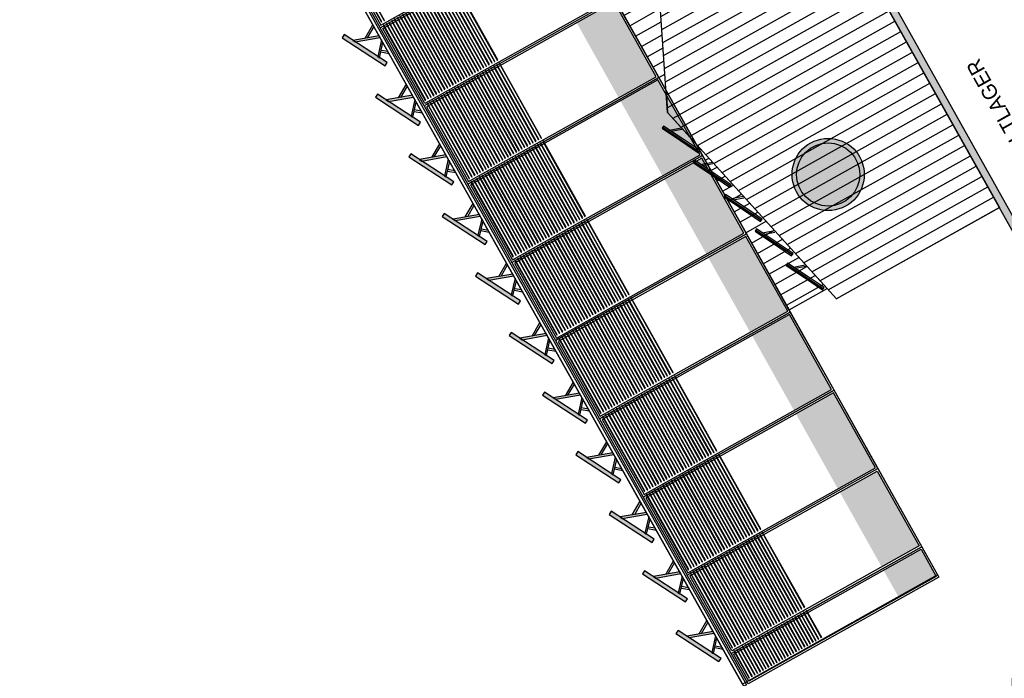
# Model space of a CAD drawing. Header units: metres. Extents: x -141 to 670, y -272 to 642.
# Tile 26 of 34: x 475 to 501, y 334 to 351. Entities that reach past the tile are written whole.
import ezdxf

# ---------------------------------------------------------------- set-up
doc = ezdxf.new("R2010")
doc.units = ezdxf.units.M
doc.header["$LTSCALE"] = 0.05
for name, color, linetype in [('_Text', 251, 'Continuous'), ('A_Fassade', 4, 'Continuous'), ('L_Building', 7, 'Continuous'), ('L_Furniture', 253, 'Continuous'), ('Line 0.05', 9, 'Continuous'), ('Line 0.10', 1, 'Continuous'), ('Line 0.15', 8, 'Continuous'), ('Linie 0.05', 9, 'Continuous'), ('Linie 0.25', 2, 'Continuous')]:
    doc.layers.add(name, color=color, linetype=linetype)
doc.layers.add('F_Gebäude', color=251, linetype='Continuous', transparency=0.5)
doc.layers.add('H_Hatch', color=7, linetype='Continuous', true_color=0x919191)
doc.styles.add('Wettbewerb 1', font='QUAYBK_EURO.ttf')
pattern_1 = [(90, (-207.01058, 279.5817), (-0.3175, 2e-14), [])]

# ---------------------------------------------------------------- blocks, each defined once
blk = doc.blocks.new('alte Schlosserei')
at = {"layer": 'Line 0.15'}
for points in [[(-2.065, -0.901), (0, 0), (2.063, -0.901)], [(-5.538, -3.409), (-5.537, -7.212), (5.54, -7.21), (5.54, -3.406)]]:
    blk.add_lwpolyline(points, dxfattribs=at)
blk.add_lwpolyline([(-5.538, -3.168), (-5.538, -3.409), (-6.177, -3.409), (-2.065, -0.901), (2.063, -0.901), (6.179, -3.406), (5.54, -3.406), (5.539, -3.165), (2.021, -0.99), (-2.021, -0.991)], close=True, dxfattribs=at)
at = {"layer": 'Linie 0.05'}
for points in [[(-2.305, -1.536), (-1.531, -1.535), (-1.531, -2.728), (-2.305, -2.729)], [(-1.354, -1.535), (-0.58, -1.535), (-0.58, -2.728), (-1.354, -2.728)], [(1.355, -1.535), (0.581, -1.535), (0.581, -2.728), (1.355, -2.728)], [(2.306, -1.534), (1.532, -1.535), (1.532, -2.728), (2.306, -2.727)], [(-4.49, -4.108), (-3.415, -4.108), (-3.414, -6.458), (-4.49, -6.458)], [(-3.073, -4.108), (-1.997, -4.108), (-1.997, -6.457), (-3.072, -6.458)], [(-1.655, -4.108), (-0.58, -4.107), (-0.579, -6.457), (-1.655, -6.457)], [(1.657, -4.107), (0.582, -4.107), (0.582, -6.457), (1.658, -6.457)], [(3.075, -4.106), (1.999, -4.107), (2, -6.457), (3.075, -6.456)], [(4.492, -4.106), (3.417, -4.106), (3.417, -6.456), (4.493, -6.456)]]:
    blk.add_lwpolyline(points, close=True, dxfattribs=at)
blk = doc.blocks.new('*U211')
at = {"layer": 'Line 0.05'}
for points in [[(0, 0), (2.4, 0), (2.4, 5.85), (0, 5.85)], [(0.05, 0.05), (2.35, 0.05), (2.35, 5.8), (0.05, 5.8)]]:
    blk.add_lwpolyline(points, close=True, dxfattribs=at)
blk = doc.blocks.new('*U205')
at = {"layer": 'Line 0.05'}
for points in [[(0, 0), (2.4, 0), (2.4, 5.85), (0, 5.85)], [(0.05, 0.05), (2.35, 0.05), (2.35, 5.8), (0.05, 5.8)]]:
    blk.add_lwpolyline(points, close=True, dxfattribs=at)
blk = doc.blocks.new('*U204')
at = {"layer": 'Line 0.05'}
for points in [[(0, 0), (0.931, 0), (0.931, 5.85), (0, 5.85)], [(0.05, 0.05), (0.881, 0.05), (0.881, 5.8), (0.05, 5.8)]]:
    blk.add_lwpolyline(points, close=True, dxfattribs=at)
blk = doc.blocks.new('*U210')
at = {"layer": 'Line 0.05'}
for points in [[(0, 0), (2.4, 0), (2.4, 5.85), (0, 5.85)], [(0.05, 0.05), (2.35, 0.05), (2.35, 5.8), (0.05, 5.8)]]:
    blk.add_lwpolyline(points, close=True, dxfattribs=at)
blk = doc.blocks.new('*U209')
at = {"layer": 'Line 0.05'}
for points in [[(0, 0), (2.4, 0), (2.4, 5.85), (0, 5.85)], [(0.05, 0.05), (2.35, 0.05), (2.35, 5.8), (0.05, 5.8)]]:
    blk.add_lwpolyline(points, close=True, dxfattribs=at)
blk = doc.blocks.new('*U208')
at = {"layer": 'Line 0.05'}
for points in [[(0, 0), (2.4, 0), (2.4, 5.85), (0, 5.85)], [(0.05, 0.05), (2.35, 0.05), (2.35, 5.8), (0.05, 5.8)]]:
    blk.add_lwpolyline(points, close=True, dxfattribs=at)
blk = doc.blocks.new('*U207')
at = {"layer": 'Line 0.05'}
for points in [[(0, 0), (2.4, 0), (2.4, 5.85), (0, 5.85)], [(0.05, 0.05), (2.35, 0.05), (2.35, 5.8), (0.05, 5.8)]]:
    blk.add_lwpolyline(points, close=True, dxfattribs=at)
blk = doc.blocks.new('*U206')
at = {"layer": 'Line 0.05'}
for points in [[(0, 0), (2.4, 0), (2.4, 5.85), (0, 5.85)], [(0.05, 0.05), (2.35, 0.05), (2.35, 5.8), (0.05, 5.8)]]:
    blk.add_lwpolyline(points, close=True, dxfattribs=at)
blk = doc.blocks.new('*U213')
at = {"layer": 'Line 0.05'}
for points in [[(0, 0), (2.4, 0), (2.4, 5.85), (0, 5.85)], [(0.05, 0.05), (2.35, 0.05), (2.35, 5.8), (0.05, 5.8)]]:
    blk.add_lwpolyline(points, close=True, dxfattribs=at)
blk = doc.blocks.new('*U212')
at = {"layer": 'Line 0.05'}
for points in [[(0, 0), (2.4, 0), (2.4, 5.85), (0, 5.85)], [(0.05, 0.05), (2.35, 0.05), (2.35, 5.8), (0.05, 5.8)]]:
    blk.add_lwpolyline(points, close=True, dxfattribs=at)
blk = doc.blocks.new('PV_ELEV')
at = {"layer": 'F_Gebäude', "true_color": 0xffffff, "transparency": 33554687}
h = blk.add_hatch(color=7, dxfattribs=at)
h.dxf.hatch_style = 1
h.paths.add_polyline_path([(-0.1, 0.893), (1.117, 0.256), (1.07, 0.167), (-0.147, 0.805)])
h = blk.add_hatch(color=7, dxfattribs=at)
h.dxf.hatch_style = 1
h.paths.add_polyline_path([(0.167, 0.641), (0.391, 0), (0.339, 0), (0.102, 0.675)])
h = blk.add_hatch(color=7, dxfattribs=at)
h.dxf.hatch_style = 1
h.paths.add_polyline_path([(0.854, 0.281), (0.544, 0), (0.469, 0), (0.806, 0.306)])
at = {"layer": 'Line 0.05', "transparency": 16777216}
for points in [[(-0.1, 0.893), (1.117, 0.256), (1.07, 0.167), (-0.147, 0.805)], [(0.167, 0.641), (0.391, 0), (0.339, 0), (0.102, 0.675)], [(0.854, 0.281), (0.544, 0), (0.469, 0), (0.806, 0.306)]]:
    blk.add_lwpolyline(points, close=True, dxfattribs=at)
for points in [[(0.212, 0.36), (0, 0)], [(0.234, 0.298), (0.058, 0)], [(0.699, 0.14), (0.816, 0)], [(0.737, 0.173), (0.881, 0)]]:
    blk.add_lwpolyline(points, dxfattribs=at)
blk = doc.blocks.new('PV')
at = {"layer": 'F_Gebäude', "true_color": 0xffffff, "transparency": 33554687}
h = blk.add_hatch(color=7, dxfattribs=at)
h.dxf.hatch_style = 1
h.paths.add_polyline_path([(-0.557, -0.363), (0.033, -0.065), (0, 0), (-0.525, -0.266), (-1.051, -0.531), (-1.018, -0.596)])
at = {"layer": 'L_Furniture'}
for p, q in [((0.016, -0.032), (-1.034, -0.564)), ((-0.189, -0.177), (-0.278, -0.447)), ((-0.139, -0.151), (-0.239, -0.455))]:
    blk.add_line(p, q, dxfattribs=at)
blk.add_lwpolyline([(-0.557, -0.363), (0.033, -0.065), (0, 0), (-0.525, -0.266), (-1.051, -0.531), (-1.018, -0.596)], close=True, dxfattribs=at)
blk = doc.blocks.new('NORD OST FASSADE')
at = {"layer": 'F_Gebäude', "true_color": 0xffffff, "transparency": 33554687}
h = blk.add_hatch(color=7, dxfattribs=at)
edge = h.paths.add_edge_path()
edge.add_arc((-27.085, -3.985), 0.966, 0, 360)
at = {"layer": 'H_Hatch', "true_color": 0xc7c8ca}
h = blk.add_hatch(dxfattribs=at)
h.set_pattern_fill('ANSI31', color=9, scale=0.1, angle=-74.2604, style=0)
h.set_pattern_definition([(90, (-37.3361, 279.5817), (-0.3175, 2e-14), [])])
h.paths.add_polyline_path([(-30.1, -7.55), (-30.1, -2.551), (-23.535, -1.051), (-20.35, -2.551), (-20.335, -7.551)])
at = {"layer": 'H_Hatch', "true_color": 0xc7c8ca, "transparency": 33554559}
h = blk.add_hatch(dxfattribs=at)
h.set_pattern_fill('ANSI31', color=9, scale=0.1, angle=-74.2604, style=0)
h.set_pattern_definition(pattern_1)
h.paths.add_polyline_path([(-24.625, -1.3), (-29.734, -1.3), (-29.734, -2.467)])
h = blk.add_hatch(dxfattribs=at)
h.set_pattern_fill('ANSI31', color=9, scale=0.1, angle=-74.2604, style=0)
h.set_pattern_definition(pattern_1)
h.paths.add_polyline_path([(-2.416, -1.3), (-23.006, -1.3), (-20.35, -2.551), (-20.35, -7.551), (-2.416, -7.551)])
h.paths.add_polyline_path([(-2.685, -3.266), (-17.085, -3.266), (-17.085, -1.966), (-2.685, -1.966)], flags=16)
h.paths.add_polyline_path([(-12.285, -4.951), (-12.285, -6.251), (-17.085, -6.251), (-17.085, -4.951)], flags=16)
at = {"layer": 'L_Building', "color": 251}
blk.add_lwpolyline([(-30.1, -7.551), (-30.1, -2.551), (-23.535, -1.051), (-20.35, -2.551), (-20.35, -7.551)], close=True, dxfattribs=at)
at = {"layer": 'L_Furniture'}
for radius in [0.966, 0.845]:
    blk.add_circle((-27.085, -3.985), radius, dxfattribs=at)
at = {"layer": 'Line 0.10'}
blk.add_lwpolyline([(0, 4.6), (-37.933, 4.6), (-37.933, 4.68), (0, 4.68)], close=True, dxfattribs=at)
at = {"layer": 'Linie 0.25'}
blk.add_lwpolyline([(0, 0), (-2.416, 0), (-2.416, -1.3), (-23.006, -1.3), (-23.535, -1.051), (-24.625, -1.3), (-37.866, -1.3), (-37.866, 4.68), (0, 4.68)], close=True, dxfattribs=at)
at = {"layer": 'Linie 0.25', "transparency": 33554508}
blk.add_lwpolyline([(-2.416, -1.3), (-29.734, -1.3), (-29.734, -2.467), (-23.535, -1.051), (-20.35, -2.551), (-20.35, -7.551), (-2.416, -7.551)], close=True, dxfattribs=at)
at = {"transparency": 16777216, "xscale": -0.9999999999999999, "rotation": 3.565401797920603e-12}
for p in [(-35.915, 4.68), (-34.087, 4.68), (-32.259, 4.68), (-30.431, 4.68), (-28.603, 4.68), (-26.774, 4.68), (-24.946, 4.68), (-23.118, 4.68), (-21.29, 4.68), (-19.462, 4.68), (-17.634, 4.68)]:
    blk.add_blockref('PV_ELEV', p, dxfattribs=at)
for p in [(-23.834, -0.713), (-25.041, -0.989), (-26.245, -1.264), (-27.453, -1.539), (-28.657, -1.815)]:
    blk.add_blockref('PV', p)
at = {"layer": 'Line 0.05', "transparency": 16777216, "xscale": -1, "rotation": 179.9999991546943}
for name, p in [('*U204', (-37.933, 4.55)), ('*U205', (-37.001, 4.55)), ('*U213', (-20.201, 4.55))]:
    blk.add_blockref(name, p, dxfattribs=at)
at = {"layer": 'Line 0.05', "transparency": 16777216, "rotation": 180.0000008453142}
for name, p in [('*U206', (-32.201, 4.55)), ('*U207', (-29.801, 4.55)), ('*U208', (-27.401, 4.55)), ('*U209', (-25.001, 4.55)), ('*U210', (-22.601, 4.55)), ('*U211', (-20.201, 4.55)), ('*U212', (-15.4, 4.55))]:
    blk.add_blockref(name, p, dxfattribs=at)
at = {"layer": '_Text', "insert": (-29.466, -9.035), "char_height": 0.4, "width": 3.41039, "attachment_point": 7, "style": 'Wettbewerb 1'}
blk.add_mtext('\\pxql;KALTLAGER', dxfattribs=at)

msp = doc.modelspace()

# ---------------------------------------------------------------- hatches: boundary and pattern name
at = {"transparency": 33554687}
msp.add_hatch(color=256, dxfattribs=at).paths.add_polyline_path([(588.722, 189.826), (487.493, 370.507), (480.905, 366.816), (445.658, 429.728), (445.832, 429.826), (480.982, 367.088), (487.569, 370.779), (588.896, 189.924)])
at = {"layer": 'H_Hatch', "true_color": 0xc8c92d, "transparency": 33554610}
for points in [[(489.71, 351.306), (490.834, 349.299), (491.837, 349.861), (490.713, 351.868)], [(490.883, 349.212), (492.007, 347.205), (493.01, 347.768), (491.886, 349.774)], [(492.056, 347.118), (493.18, 345.112), (494.183, 345.674), (493.059, 347.68)], [(493.229, 345.024), (494.353, 343.018), (495.356, 343.58), (494.232, 345.587)], [(494.402, 342.931), (495.526, 340.924), (496.529, 341.486), (495.405, 343.493)], [(495.575, 340.837), (496.699, 338.83), (497.702, 339.392), (496.578, 341.399)], [(496.748, 338.743), (497.872, 336.737), (498.876, 337.299), (497.751, 339.305)], [(497.921, 336.649), (498.319, 335.939), (499.323, 336.501), (498.924, 337.211)]]:
    msp.add_hatch(color=52, dxfattribs=at).paths.add_polyline_path(points)

# ---------------------------------------------------------------- linework, layer by layer
at = {"layer": 'A_Fassade', "color": 52, "true_color": 0xc8c92d, "transparency": 33554534}
for points in [[(484.498, 351.326), (483.374, 353.333), (483.362, 353.326), (484.486, 351.32)], [(484.572, 351.368), (483.448, 353.374), (483.436, 353.368), (484.56, 351.361)], [(487.451, 350.23), (486.327, 352.236), (486.314, 352.229), (487.439, 350.223)], [(487.525, 350.271), (486.401, 352.278), (486.389, 352.271), (487.513, 350.264)], [(487.599, 350.313), (486.475, 352.319), (486.463, 352.313), (487.587, 350.306)], [(487.006, 349.98), (485.882, 351.987), (485.869, 351.98), (486.994, 349.974)], [(487.08, 350.022), (485.956, 352.029), (485.944, 352.022), (487.068, 350.015)], [(487.154, 350.064), (486.03, 352.07), (486.018, 352.063), (487.142, 350.057)], [(487.228, 350.105), (486.104, 352.112), (486.092, 352.105), (487.216, 350.098)], [(487.302, 350.147), (486.178, 352.153), (486.166, 352.146), (487.29, 350.14)], [(487.377, 350.188), (486.252, 352.195), (486.24, 352.188), (487.364, 350.181)], [(486.487, 349.69), (485.363, 351.696), (485.35, 351.689), (486.475, 349.683)], [(486.561, 349.731), (485.437, 351.738), (485.425, 351.731), (486.549, 349.724)], [(486.635, 349.773), (485.511, 351.779), (485.499, 351.772), (486.623, 349.766)], [(486.709, 349.814), (485.585, 351.821), (485.573, 351.814), (486.697, 349.807)], [(486.783, 349.856), (485.659, 351.862), (485.647, 351.856), (486.771, 349.849)], [(486.858, 349.897), (485.733, 351.904), (485.721, 351.897), (486.845, 349.891)], [(486.932, 349.939), (485.808, 351.945), (485.795, 351.939), (486.919, 349.932)], [(486.042, 349.44), (484.918, 351.447), (484.905, 351.44), (486.03, 349.434)], [(486.116, 349.482), (484.992, 351.488), (484.98, 351.482), (486.104, 349.475)], [(486.19, 349.523), (485.066, 351.53), (485.054, 351.523), (486.178, 349.517)], [(486.264, 349.565), (485.14, 351.572), (485.128, 351.565), (486.252, 349.558)], [(486.338, 349.607), (485.214, 351.613), (485.202, 351.606), (486.326, 349.6)], [(486.413, 349.648), (485.288, 351.655), (485.276, 351.648), (486.4, 349.641)], [(485.671, 349.233), (484.547, 351.239), (484.535, 351.232), (485.659, 349.226)], [(485.745, 349.274), (484.621, 351.281), (484.609, 351.274), (485.733, 349.267)], [(485.819, 349.316), (484.695, 351.322), (484.683, 351.315), (485.807, 349.309)], [(485.894, 349.357), (484.769, 351.364), (484.757, 351.357), (485.881, 349.35)], [(485.968, 349.399), (484.844, 351.405), (484.831, 351.398), (485.955, 349.392)], [(488.624, 348.136), (487.5, 350.142), (487.487, 350.136), (488.612, 348.129)], [(488.698, 348.178), (487.574, 350.184), (487.562, 350.177), (488.686, 348.171)], [(488.772, 348.219), (487.648, 350.226), (487.636, 350.219), (488.76, 348.212)], [(488.105, 347.845), (486.981, 349.852), (486.968, 349.845), (488.093, 347.838)], [(488.179, 347.887), (487.055, 349.893), (487.043, 349.886), (488.167, 347.88)], [(488.253, 347.928), (487.129, 349.935), (487.117, 349.928), (488.241, 347.921)], [(488.327, 347.97), (487.203, 349.976), (487.191, 349.969), (488.315, 347.963)], [(488.401, 348.011), (487.277, 350.018), (487.265, 350.011), (488.389, 348.004)], [(488.476, 348.053), (487.351, 350.059), (487.339, 350.053), (488.463, 348.046)], [(488.55, 348.094), (487.426, 350.101), (487.413, 350.094), (488.537, 348.088)], [(487.66, 347.596), (486.536, 349.602), (486.523, 349.596), (487.648, 347.589)], [(487.734, 347.637), (486.61, 349.644), (486.598, 349.637), (487.722, 347.631)], [(487.808, 347.679), (486.684, 349.685), (486.672, 349.679), (487.796, 347.672)], [(487.882, 347.72), (486.758, 349.727), (486.746, 349.72), (487.87, 347.714)], [(487.956, 347.762), (486.832, 349.769), (486.82, 349.762), (487.944, 347.755)], [(488.031, 347.804), (486.906, 349.81), (486.894, 349.803), (488.018, 347.797)], [(487.215, 347.347), (486.091, 349.353), (486.079, 349.346), (487.203, 347.34)], [(487.289, 347.388), (486.165, 349.395), (486.153, 349.388), (487.277, 347.381)], [(487.363, 347.43), (486.239, 349.436), (486.227, 349.429), (487.351, 347.423)], [(487.437, 347.471), (486.313, 349.478), (486.301, 349.471), (487.425, 347.464)], [(487.512, 347.513), (486.387, 349.519), (486.375, 349.512), (487.499, 347.506)], [(487.586, 347.554), (486.462, 349.561), (486.449, 349.554), (487.573, 347.547)], [(486.844, 347.139), (485.72, 349.145), (485.708, 349.139), (486.832, 347.132)], [(486.918, 347.18), (485.794, 349.187), (485.782, 349.18), (486.906, 347.174)], [(486.992, 347.222), (485.868, 349.228), (485.856, 349.222), (486.98, 347.215)], [(487.067, 347.263), (485.942, 349.27), (485.93, 349.263), (487.054, 347.257)], [(487.141, 347.305), (486.017, 349.312), (486.004, 349.305), (487.129, 347.298)], [(489.723, 346.001), (488.599, 348.007), (488.586, 348), (489.711, 345.994)], [(489.797, 346.042), (488.673, 348.049), (488.661, 348.042), (489.785, 346.035)], [(489.871, 346.084), (488.747, 348.09), (488.735, 348.083), (489.859, 346.077)], [(489.945, 346.125), (488.821, 348.132), (488.809, 348.125), (489.933, 346.118)], [(489.278, 345.751), (488.154, 347.758), (488.141, 347.751), (489.266, 345.745)], [(489.352, 345.793), (488.228, 347.799), (488.216, 347.793), (489.34, 345.786)], [(489.426, 345.834), (488.302, 347.841), (488.29, 347.834), (489.414, 345.828)], [(489.5, 345.876), (488.376, 347.883), (488.364, 347.876), (489.488, 345.869)], [(489.574, 345.918), (488.45, 347.924), (488.438, 347.917), (489.562, 345.911)], [(489.649, 345.959), (488.524, 347.966), (488.512, 347.959), (489.636, 345.952)], [(488.833, 345.502), (487.709, 347.509), (487.697, 347.502), (488.821, 345.495)], [(488.907, 345.544), (487.783, 347.55), (487.771, 347.543), (488.895, 345.537)], [(488.981, 345.585), (487.857, 347.592), (487.845, 347.585), (488.969, 345.578)], [(489.055, 345.627), (487.931, 347.633), (487.919, 347.626), (489.043, 345.62)], [(489.13, 345.668), (488.005, 347.675), (487.993, 347.668), (489.117, 345.661)], [(489.204, 345.71), (488.08, 347.716), (488.067, 347.709), (489.191, 345.703)], [(488.314, 345.211), (487.19, 347.218), (487.177, 347.211), (488.302, 345.204)], [(488.388, 345.253), (487.264, 347.259), (487.252, 347.252), (488.376, 345.246)], [(488.462, 345.294), (487.338, 347.301), (487.326, 347.294), (488.45, 345.288)], [(488.536, 345.336), (487.412, 347.342), (487.4, 347.336), (488.524, 345.329)], [(488.61, 345.377), (487.486, 347.384), (487.474, 347.377), (488.598, 345.371)], [(488.685, 345.419), (487.56, 347.426), (487.548, 347.419), (488.672, 345.412)], [(488.759, 345.461), (487.635, 347.467), (487.622, 347.46), (488.747, 345.454)], [(488.017, 345.045), (486.893, 347.052), (486.881, 347.045), (488.005, 345.038)], [(488.091, 345.087), (486.967, 347.093), (486.955, 347.086), (488.079, 345.08)], [(488.166, 345.128), (487.041, 347.135), (487.029, 347.128), (488.153, 345.121)], [(488.24, 345.17), (487.115, 347.176), (487.103, 347.169), (488.227, 345.163)], [(490.896, 343.907), (489.772, 345.913), (489.759, 345.907), (490.884, 343.9)], [(490.97, 343.948), (489.846, 345.955), (489.834, 345.948), (490.958, 343.942)], [(491.044, 343.99), (489.92, 345.996), (489.908, 345.99), (491.032, 343.983)], [(491.118, 344.031), (489.994, 346.038), (489.982, 346.031), (491.106, 344.025)], [(490.451, 343.658), (489.327, 345.664), (489.315, 345.657), (490.439, 343.651)], [(490.525, 343.699), (489.401, 345.706), (489.389, 345.699), (490.513, 343.692)], [(490.599, 343.741), (489.475, 345.747), (489.463, 345.74), (490.587, 343.734)], [(490.673, 343.782), (489.549, 345.789), (489.537, 345.782), (490.661, 343.775)], [(490.748, 343.824), (489.623, 345.83), (489.611, 345.823), (490.735, 343.817)], [(490.822, 343.865), (489.698, 345.872), (489.685, 345.865), (490.809, 343.858)], [(489.932, 343.367), (488.808, 345.373), (488.795, 345.366), (489.92, 343.36)], [(490.006, 343.408), (488.882, 345.415), (488.87, 345.408), (489.994, 343.401)], [(490.08, 343.45), (488.956, 345.456), (488.944, 345.45), (490.068, 343.443)], [(490.154, 343.491), (489.03, 345.498), (489.018, 345.491), (490.142, 343.485)], [(490.228, 343.533), (489.104, 345.539), (489.092, 345.533), (490.216, 343.526)], [(490.303, 343.574), (489.178, 345.581), (489.166, 345.574), (490.29, 343.568)], [(490.377, 343.616), (489.253, 345.623), (489.24, 345.616), (490.365, 343.609)], [(489.487, 343.117), (488.363, 345.124), (488.351, 345.117), (489.475, 343.111)], [(489.561, 343.159), (488.437, 345.166), (488.425, 345.159), (489.549, 343.152)], [(489.635, 343.201), (488.511, 345.207), (488.499, 345.2), (489.623, 343.194)], [(489.709, 343.242), (488.585, 345.249), (488.573, 345.242), (489.697, 343.235)], [(489.784, 343.284), (488.659, 345.29), (488.647, 345.283), (489.771, 343.277)], [(489.858, 343.325), (488.733, 345.332), (488.721, 345.325), (489.845, 343.318)], [(489.19, 342.951), (488.066, 344.958), (488.054, 344.951), (489.178, 342.944)], [(489.264, 342.993), (488.14, 344.999), (488.128, 344.993), (489.252, 342.986)], [(489.339, 343.034), (488.214, 345.041), (488.202, 345.034), (489.326, 343.028)], [(489.413, 343.076), (488.289, 345.082), (488.276, 345.076), (489.401, 343.069)], [(492.069, 341.813), (490.945, 343.82), (490.933, 343.813), (492.057, 341.806)], [(492.143, 341.855), (491.019, 343.861), (491.007, 343.854), (492.131, 341.848)], [(492.217, 341.896), (491.093, 343.903), (491.081, 343.896), (492.205, 341.889)], [(492.291, 341.938), (491.167, 343.944), (491.155, 343.937), (492.279, 341.931)], [(491.55, 341.522), (490.426, 343.529), (490.413, 343.522), (491.538, 341.515)], [(491.624, 341.564), (490.5, 343.57), (490.488, 343.563), (491.612, 341.557)], [(491.698, 341.605), (490.574, 343.612), (490.562, 343.605), (491.686, 341.599)], [(491.772, 341.647), (490.648, 343.653), (490.636, 343.647), (491.76, 341.64)], [(491.846, 341.688), (490.722, 343.695), (490.71, 343.688), (491.834, 341.682)], [(491.921, 341.73), (490.796, 343.737), (490.784, 343.73), (491.908, 341.723)], [(491.995, 341.772), (490.871, 343.778), (490.858, 343.771), (491.983, 341.765)], [(491.105, 341.273), (489.981, 343.28), (489.969, 343.273), (491.093, 341.266)], [(491.179, 341.315), (490.055, 343.321), (490.043, 343.314), (491.167, 341.308)], [(491.253, 341.356), (490.129, 343.363), (490.117, 343.356), (491.241, 341.349)], [(491.327, 341.398), (490.203, 343.404), (490.191, 343.397), (491.315, 341.391)], [(491.402, 341.439), (490.277, 343.446), (490.265, 343.439), (491.389, 341.432)], [(491.476, 341.481), (490.351, 343.487), (490.339, 343.48), (491.463, 341.474)], [(490.66, 341.024), (489.536, 343.03), (489.524, 343.023), (490.648, 341.017)], [(490.734, 341.065), (489.61, 343.072), (489.598, 343.065), (490.722, 341.058)], [(490.808, 341.107), (489.684, 343.113), (489.672, 343.106), (490.796, 341.1)], [(490.882, 341.148), (489.758, 343.155), (489.746, 343.148), (490.87, 341.141)], [(490.957, 341.19), (489.832, 343.196), (489.82, 343.19), (490.944, 341.183)], [(491.031, 341.231), (489.907, 343.238), (489.894, 343.231), (491.019, 341.225)], [(490.363, 340.858), (489.239, 342.864), (489.227, 342.857), (490.351, 340.851)], [(490.438, 340.899), (489.313, 342.906), (489.301, 342.899), (490.425, 340.892)], [(490.512, 340.941), (489.387, 342.947), (489.375, 342.94), (490.499, 340.934)], [(490.586, 340.982), (489.462, 342.989), (489.449, 342.982), (490.574, 340.975)], [(493.168, 339.678), (492.044, 341.684), (492.031, 341.677), (493.156, 339.671)], [(493.242, 339.719), (492.118, 341.726), (492.106, 341.719), (493.23, 339.712)], [(493.316, 339.761), (492.192, 341.767), (492.18, 341.761), (493.304, 339.754)], [(493.39, 339.802), (492.266, 341.809), (492.254, 341.802), (493.378, 339.796)], [(493.464, 339.844), (492.34, 341.85), (492.328, 341.844), (493.452, 339.837)], [(492.723, 339.428), (491.599, 341.435), (491.587, 341.428), (492.711, 339.422)], [(492.797, 339.47), (491.673, 341.477), (491.661, 341.47), (492.785, 339.463)], [(492.871, 339.512), (491.747, 341.518), (491.735, 341.511), (492.859, 339.505)], [(492.945, 339.553), (491.821, 341.56), (491.809, 341.553), (492.933, 339.546)], [(493.02, 339.595), (491.895, 341.601), (491.883, 341.594), (493.007, 339.588)], [(493.094, 339.636), (491.969, 341.643), (491.957, 341.636), (493.081, 339.629)], [(492.278, 339.179), (491.154, 341.186), (491.142, 341.179), (492.266, 339.172)], [(492.352, 339.221), (491.228, 341.227), (491.216, 341.22), (492.34, 339.214)], [(492.426, 339.262), (491.302, 341.269), (491.29, 341.262), (492.414, 339.255)], [(492.5, 339.304), (491.376, 341.31), (491.364, 341.304), (492.488, 339.297)], [(492.575, 339.345), (491.45, 341.352), (491.438, 341.345), (492.562, 339.339)], [(492.649, 339.387), (491.525, 341.393), (491.512, 341.387), (492.637, 339.38)], [(491.759, 338.888), (490.635, 340.895), (490.622, 340.888), (491.747, 338.882)], [(491.833, 338.93), (490.709, 340.936), (490.697, 340.93), (491.821, 338.923)], [(491.907, 338.971), (490.783, 340.978), (490.771, 340.971), (491.895, 338.965)], [(491.981, 339.013), (490.857, 341.02), (490.845, 341.013), (491.969, 339.006)], [(492.056, 339.055), (490.931, 341.061), (490.919, 341.054), (492.043, 339.048)], [(492.13, 339.096), (491.005, 341.103), (490.993, 341.096), (492.117, 339.089)], [(492.204, 339.138), (491.08, 341.144), (491.067, 341.137), (492.192, 339.131)], [(491.536, 338.764), (490.412, 340.77), (490.4, 340.763), (491.524, 338.757)], [(491.611, 338.805), (490.486, 340.812), (490.474, 340.805), (491.598, 338.798)], [(491.685, 338.847), (490.561, 340.853), (490.548, 340.847), (491.673, 338.84)], [(494.341, 337.584), (493.217, 339.591), (493.204, 339.584), (494.329, 337.577)], [(494.415, 337.626), (493.291, 339.632), (493.279, 339.625), (494.403, 337.619)], [(494.489, 337.667), (493.365, 339.674), (493.353, 339.667), (494.477, 337.66)], [(494.563, 337.709), (493.439, 339.715), (493.427, 339.708), (494.551, 337.702)], [(494.638, 337.75), (493.513, 339.757), (493.501, 339.75), (494.625, 337.743)], [(493.896, 337.335), (492.772, 339.341), (492.76, 339.334), (493.884, 337.328)], [(493.97, 337.376), (492.846, 339.383), (492.834, 339.376), (493.958, 337.369)], [(494.044, 337.418), (492.92, 339.424), (492.908, 339.417), (494.032, 337.411)], [(494.118, 337.459), (492.994, 339.466), (492.982, 339.459), (494.106, 337.452)], [(494.193, 337.501), (493.068, 339.507), (493.056, 339.501), (494.18, 337.494)], [(494.267, 337.542), (493.143, 339.549), (493.13, 339.542), (494.255, 337.536)], [(493.377, 337.044), (492.253, 339.05), (492.24, 339.044), (493.365, 337.037)], [(493.451, 337.085), (492.327, 339.092), (492.315, 339.085), (493.439, 337.079)], [(493.525, 337.127), (492.401, 339.134), (492.389, 339.127), (493.513, 337.12)], [(493.599, 337.169), (492.475, 339.175), (492.463, 339.168), (493.587, 337.162)], [(493.674, 337.21), (492.549, 339.217), (492.537, 339.21), (493.661, 337.203)], [(493.748, 337.252), (492.623, 339.258), (492.611, 339.251), (493.735, 337.245)], [(493.822, 337.293), (492.698, 339.3), (492.685, 339.293), (493.81, 337.286)], [(492.932, 336.795), (491.808, 338.801), (491.796, 338.794), (492.92, 336.788)], [(493.006, 336.836), (491.882, 338.843), (491.87, 338.836), (492.994, 336.829)], [(493.08, 336.878), (491.956, 338.884), (491.944, 338.877), (493.068, 336.871)], [(493.154, 336.919), (492.03, 338.926), (492.018, 338.919), (493.142, 336.912)], [(493.229, 336.961), (492.104, 338.967), (492.092, 338.96), (493.216, 336.954)], [(493.303, 337.002), (492.179, 339.009), (492.166, 339.002), (493.291, 336.995)], [(492.71, 336.67), (491.585, 338.676), (491.573, 338.67), (492.697, 336.663)], [(492.784, 336.712), (491.659, 338.718), (491.647, 338.711), (492.771, 336.705)], [(492.858, 336.753), (491.734, 338.76), (491.721, 338.753), (492.846, 336.746)], [(495.514, 335.49), (494.39, 337.497), (494.378, 337.49), (495.502, 335.483)], [(495.588, 335.532), (494.464, 337.538), (494.452, 337.531), (495.576, 335.525)], [(495.662, 335.573), (494.538, 337.58), (494.526, 337.573), (495.65, 335.566)], [(495.736, 335.615), (494.612, 337.621), (494.6, 337.615), (495.724, 335.608)], [(495.811, 335.656), (494.686, 337.663), (494.674, 337.656), (495.798, 335.65)], [(494.995, 335.199), (493.871, 337.206), (493.858, 337.199), (494.983, 335.193)], [(495.069, 335.241), (493.945, 337.247), (493.933, 337.241), (495.057, 335.234)], [(495.143, 335.282), (494.019, 337.289), (494.007, 337.282), (495.131, 335.276)], [(495.217, 335.324), (494.093, 337.331), (494.081, 337.324), (495.205, 335.317)], [(495.292, 335.366), (494.167, 337.372), (494.155, 337.365), (495.279, 335.359)], [(495.366, 335.407), (494.241, 337.414), (494.229, 337.407), (495.353, 335.4)], [(495.44, 335.449), (494.316, 337.455), (494.303, 337.448), (495.428, 335.442)], [(494.55, 334.95), (493.426, 336.957), (493.414, 336.95), (494.538, 334.943)], [(494.624, 334.992), (493.5, 336.998), (493.488, 336.991), (494.612, 334.985)], [(494.698, 335.033), (493.574, 337.04), (493.562, 337.033), (494.686, 335.026)], [(494.772, 335.075), (493.648, 337.081), (493.636, 337.074), (494.76, 335.068)], [(494.847, 335.116), (493.722, 337.123), (493.71, 337.116), (494.834, 335.109)], [(494.921, 335.158), (493.797, 337.164), (493.784, 337.158), (494.909, 335.151)], [(494.105, 334.701), (492.981, 336.707), (492.969, 336.701), (494.093, 334.694)], [(494.179, 334.742), (493.055, 336.749), (493.043, 336.742), (494.167, 334.736)], [(494.253, 334.784), (493.129, 336.79), (493.117, 336.784), (494.241, 334.777)], [(494.328, 334.825), (493.203, 336.832), (493.191, 336.825), (494.315, 334.819)], [(494.402, 334.867), (493.277, 336.874), (493.265, 336.867), (494.389, 334.86)], [(494.476, 334.909), (493.352, 336.915), (493.339, 336.908), (494.464, 334.902)], [(493.883, 334.576), (492.758, 336.583), (492.746, 336.576), (493.87, 334.569)], [(493.957, 334.618), (492.833, 336.624), (492.82, 336.617), (493.945, 334.611)], [(494.031, 334.659), (492.907, 336.666), (492.894, 336.659), (494.019, 334.652)]]:
    msp.add_lwpolyline(points, close=True, dxfattribs=at)
for points in [[(495.895, 334.636), (495.489, 335.361), (495.476, 335.355), (495.883, 334.629)], [(495.969, 334.678), (495.563, 335.403), (495.551, 335.396), (495.957, 334.671)], [(496.043, 334.719), (495.637, 335.445), (495.625, 335.438), (496.031, 334.712)], [(496.118, 334.761), (495.711, 335.486), (495.699, 335.479), (496.105, 334.754)], [(496.192, 334.802), (495.785, 335.528), (495.773, 335.521), (496.18, 334.795)], [(496.266, 334.844), (495.859, 335.569), (495.847, 335.562), (496.254, 334.837)], [(495.45, 334.387), (495.044, 335.112), (495.032, 335.105), (495.438, 334.38)], [(495.524, 334.428), (495.118, 335.154), (495.106, 335.147), (495.512, 334.421)], [(495.598, 334.47), (495.192, 335.195), (495.18, 335.188), (495.586, 334.463)], [(495.673, 334.511), (495.266, 335.237), (495.254, 335.23), (495.66, 334.505)], [(495.747, 334.553), (495.34, 335.278), (495.328, 335.271), (495.735, 334.546)], [(495.821, 334.595), (495.415, 335.32), (495.402, 335.313), (495.809, 334.588)], [(495.005, 334.137), (494.599, 334.863), (494.587, 334.856), (494.993, 334.131)], [(495.079, 334.179), (494.673, 334.904), (494.661, 334.898), (495.067, 334.172)], [(495.154, 334.221), (494.747, 334.946), (494.735, 334.939), (495.141, 334.214)], [(495.228, 334.262), (494.821, 334.987), (494.809, 334.981), (495.215, 334.255)], [(495.302, 334.304), (494.895, 335.029), (494.883, 335.022), (495.29, 334.297)], [(495.376, 334.345), (494.97, 335.071), (494.957, 335.064), (495.364, 334.338)], [(494.486, 333.847), (494.08, 334.572), (494.068, 334.565), (494.474, 333.84)], [(494.56, 333.888), (494.154, 334.614), (494.142, 334.607), (494.548, 333.881)], [(494.634, 333.93), (494.228, 334.655), (494.216, 334.648), (494.622, 333.923)], [(494.709, 333.971), (494.302, 334.697), (494.29, 334.69), (494.696, 333.964)], [(494.783, 334.013), (494.376, 334.738), (494.364, 334.731), (494.771, 334.006)], [(494.857, 334.054), (494.451, 334.78), (494.438, 334.773), (494.845, 334.048)], [(494.931, 334.096), (494.525, 334.821), (494.512, 334.814), (494.919, 334.089)], [(495.907, 334.586), (495.907, 334.585)], [(495.92, 334.592), (495.92, 334.592)], [(495.981, 334.627), (495.982, 334.627)], [(495.994, 334.634), (495.994, 334.634)], [(496.056, 334.669), (496.056, 334.668)], [(496.068, 334.675), (496.068, 334.676)], [(496.13, 334.71), (496.13, 334.71)], [(496.142, 334.717), (496.142, 334.717)], [(496.204, 334.752), (496.204, 334.751)], [(496.216, 334.758), (496.216, 334.759)], [(496.278, 334.793), (496.278, 334.793)], [(496.29, 334.8), (496.29, 334.8)], [(494.338, 333.764), (493.931, 334.489), (493.919, 334.482), (494.326, 333.757)], [(494.412, 333.805), (494.006, 334.53), (493.993, 334.524), (494.4, 333.798)], [(495.401, 334.301), (495.4, 334.302)], [(495.462, 334.336), (495.463, 334.336)], [(495.475, 334.343), (495.475, 334.343)], [(495.537, 334.378), (495.537, 334.378)], [(495.549, 334.384), (495.549, 334.385)], [(495.611, 334.419), (495.611, 334.419)], [(495.623, 334.426), (495.623, 334.426)], [(495.685, 334.461), (495.685, 334.461)], [(495.697, 334.467), (495.697, 334.468)], [(495.759, 334.502), (495.759, 334.502)], [(495.771, 334.509), (495.771, 334.509)], [(495.833, 334.544), (495.833, 334.544)], [(495.846, 334.551), (495.845, 334.551)], [(494.943, 334.045), (494.943, 334.045)], [(494.956, 334.052), (494.956, 334.052)], [(495.017, 334.087), (495.018, 334.087)], [(495.03, 334.094), (495.03, 334.094)], [(495.092, 334.129), (495.092, 334.128)], [(495.104, 334.135), (495.104, 334.135)], [(495.166, 334.17), (495.166, 334.17)], [(495.178, 334.177), (495.178, 334.177)], [(495.24, 334.212), (495.24, 334.211)], [(495.252, 334.218), (495.252, 334.219)], [(495.314, 334.253), (495.314, 334.253)], [(495.326, 334.26), (495.326, 334.26)], [(495.388, 334.295), (495.388, 334.294)], [(494.498, 333.796), (494.499, 333.796)], [(494.511, 333.803), (494.511, 333.803)], [(494.573, 333.838), (494.573, 333.837)], [(494.585, 333.844), (494.585, 333.845)], [(494.647, 333.879), (494.647, 333.879)], [(494.659, 333.886), (494.659, 333.886)], [(494.721, 333.921), (494.721, 333.921)], [(494.733, 333.927), (494.733, 333.928)], [(494.795, 333.962), (494.795, 333.962)], [(494.807, 333.969), (494.807, 333.969)], [(494.869, 334.004), (494.869, 334.004)], [(494.882, 334.011), (494.881, 334.011)], [(494.437, 333.761), (494.436, 333.762)]]:
    msp.add_lwpolyline(points, dxfattribs=at)
at = {"layer": 'Line 0.05'}
msp.add_lwpolyline([(588.722, 189.826), (487.493, 370.507), (480.905, 366.816), (445.658, 429.728), (445.832, 429.826), (480.982, 367.088), (487.569, 370.779), (588.896, 189.924)], close=True, dxfattribs=at)

# ---------------------------------------------------------------- block references
at = {"rotation": 119.2604005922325}
for name, p in [('NORD OST FASSADE', (479.724, 368.924)), ('alte Schlosserei', (501.565, 330.633))]:
    msp.add_blockref(name, p, dxfattribs=at)

doc.saveas('drawing.dxf')
